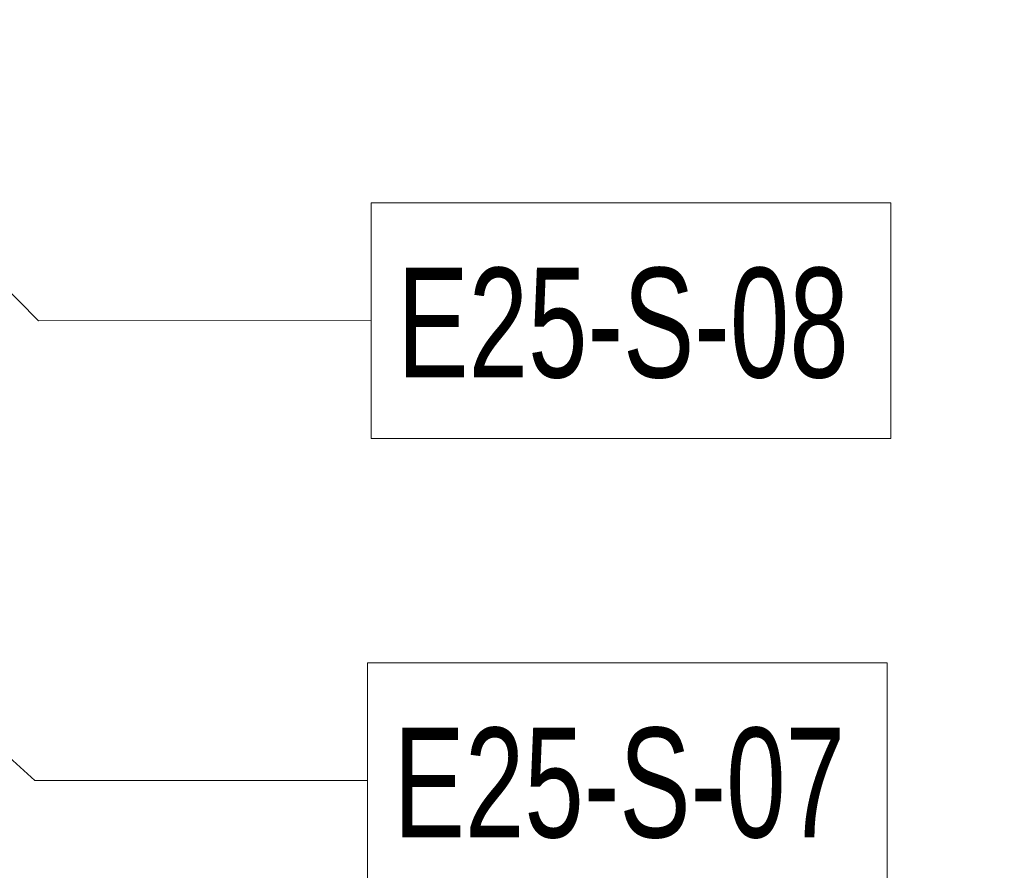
# Model space of a CAD drawing. Header units: centimetres. Extents: x 6036 to 22185, y 5782 to 11383.
# Tile 108 of 256: x 12209 to 12774, y 9940 to 10429. Entities that reach past the tile are written whole.
import ezdxf

# ---------------------------------------------------------------- set-up
doc = ezdxf.new("R2010")
doc.units = ezdxf.units.CM
doc.layers.add('A-ANNO-KEYN', color=231, linetype='Continuous', lineweight=9)
doc.styles.add('Arial Narrow', font='ARIALN.TTF', dxfattribs={"width": 0.85, "height": 63})

msp = doc.modelspace()

# ---------------------------------------------------------------- linework, layer by layer
at = {"layer": 'A-ANNO-KEYN'}
for p, q in [((12048.38, 10428.75), (12219.43, 10255.84)), ((12219.43, 10255.84), (12410.3, 10255.97)), ((12026.28, 10163.61), (12217.29, 9991.86)), ((12217.29, 9991.86), (12408.16, 9991.86))]:
    msp.add_line(p, q, dxfattribs=at)
at = {"layer": 'A-ANNO-KEYN', "flags": 128}
for points in [[(12410.3, 10323.62), (12708.56, 10323.62), (12708.56, 10188.32), (12410.3, 10188.32)], [(12408.16, 10059.51), (12706.42, 10059.51), (12706.42, 9924.21), (12408.16, 9924.21)]]:
    msp.add_lwpolyline(points, close=True, dxfattribs=at)

# ---------------------------------------------------------------- texts
at = {"layer": 'A-ANNO-KEYN', "char_height": 63, "width": 322.9999, "attachment_point": 1, "style": 'Arial Narrow'}
for s, insert in [('E25-S-08', (12425.3, 10286.29)), ('E25-S-07', (12423.16, 10022.18))]:
    msp.add_mtext(s, dxfattribs=dict(at, insert=insert))

doc.saveas('drawing.dxf')
